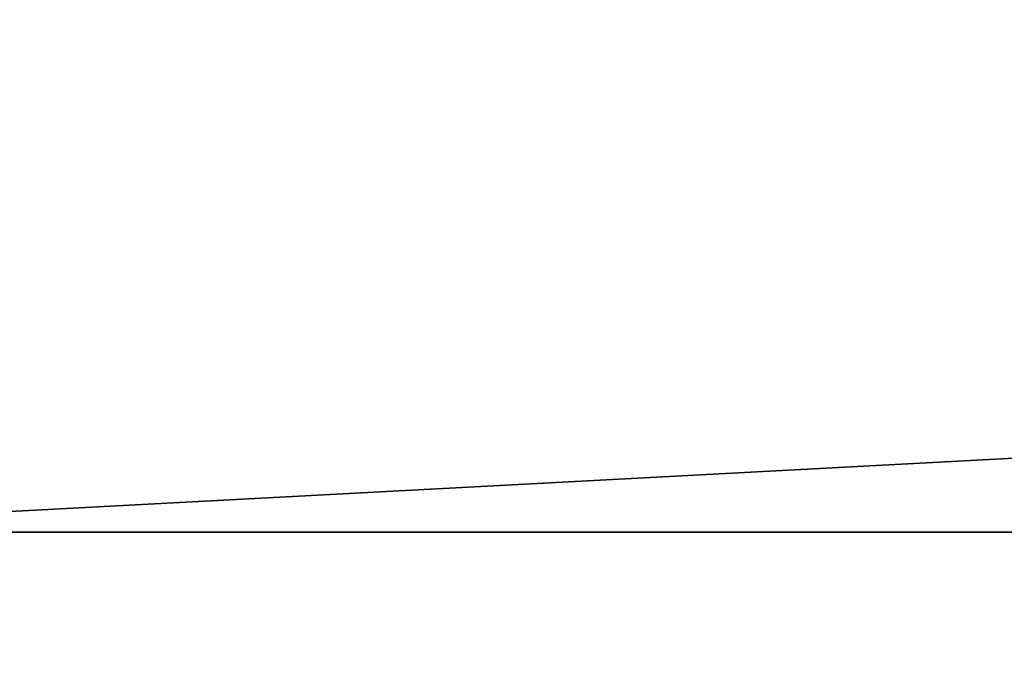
# Model space of a CAD drawing. Header units: millimetres. Extents: x 0 to 500, y -45 to 57.
# Tile 79 of 100: x 7.75 to 22.32, y 26.5 to 35.9. Entities that reach past the tile are written whole.
import ezdxf

# ---------------------------------------------------------------- set-up
doc = ezdxf.new("R2010")
doc.units = ezdxf.units.MM
doc.header["$LTSCALE"] = 65.185185
for name, color, linetype in [('18', 7, 'CONTINUOUS'), ('20', 7, 'CONTINUOUS'), ('22', 7, 'CONTINUOUS'), ('24', 7, 'CONTINUOUS')]:
    doc.layers.add(name, color=color, linetype=linetype)

msp = doc.modelspace()

# ---------------------------------------------------------------- linework, layer by layer
at = {"layer": '18', "color": 44, "linetype": 'Continuous', "true_color": 0x8c7500}
for points in [[(500.324, 54.7, -500.109), (0.324, -44.7, -500.109), (0.324, 54.7, -500.109), (500.324, 54.7, -500.109)], [(500.324, -44.7, -500.109), (0.324, -44.7, -500.109), (500.324, 54.7, -500.109), (500.324, -44.7, -500.109)]]:
    msp.add_3dface(points, dxfattribs=at)
at = {"layer": '20', "color": 44, "linetype": 'Continuous', "true_color": 0x8c7500}
for points in [[(0.324, 54.7, -0.109), (0.324, -44.7, -0.109), (500.324, -44.7, -0.109), (0.324, 54.7, -0.109)], [(0.324, 54.7, -0.109), (500.324, -44.7, -0.109), (500.324, 54.7, -0.109), (0.324, 54.7, -0.109)]]:
    msp.add_3dface(points, dxfattribs=at)
at = {"layer": '22', "color": 44, "linetype": 'Continuous', "true_color": 0x8c7500}
for points in [[(498.824, 54.7, -498.609), (1.824, 54.7, -498.609), (498.824, 28.31, -498.609), (498.824, 54.7, -498.609)], [(1.824, 54.7, -498.609), (1.824, 28.31, -498.609), (498.824, 28.31, -498.609), (1.824, 54.7, -498.609)]]:
    msp.add_3dface(points, dxfattribs=at)
at = {"layer": '24', "color": 44, "linetype": 'Continuous', "true_color": 0x8c7500}
for points in [[(1.824, 28.31, -1.609), (1.824, 54.7, -1.609), (498.824, 54.7, -1.609), (1.824, 28.31, -1.609)], [(498.824, 28.31, -1.609), (1.824, 28.31, -1.609), (498.824, 54.7, -1.609), (498.824, 28.31, -1.609)]]:
    msp.add_3dface(points, dxfattribs=at)

doc.saveas('drawing.dxf')
